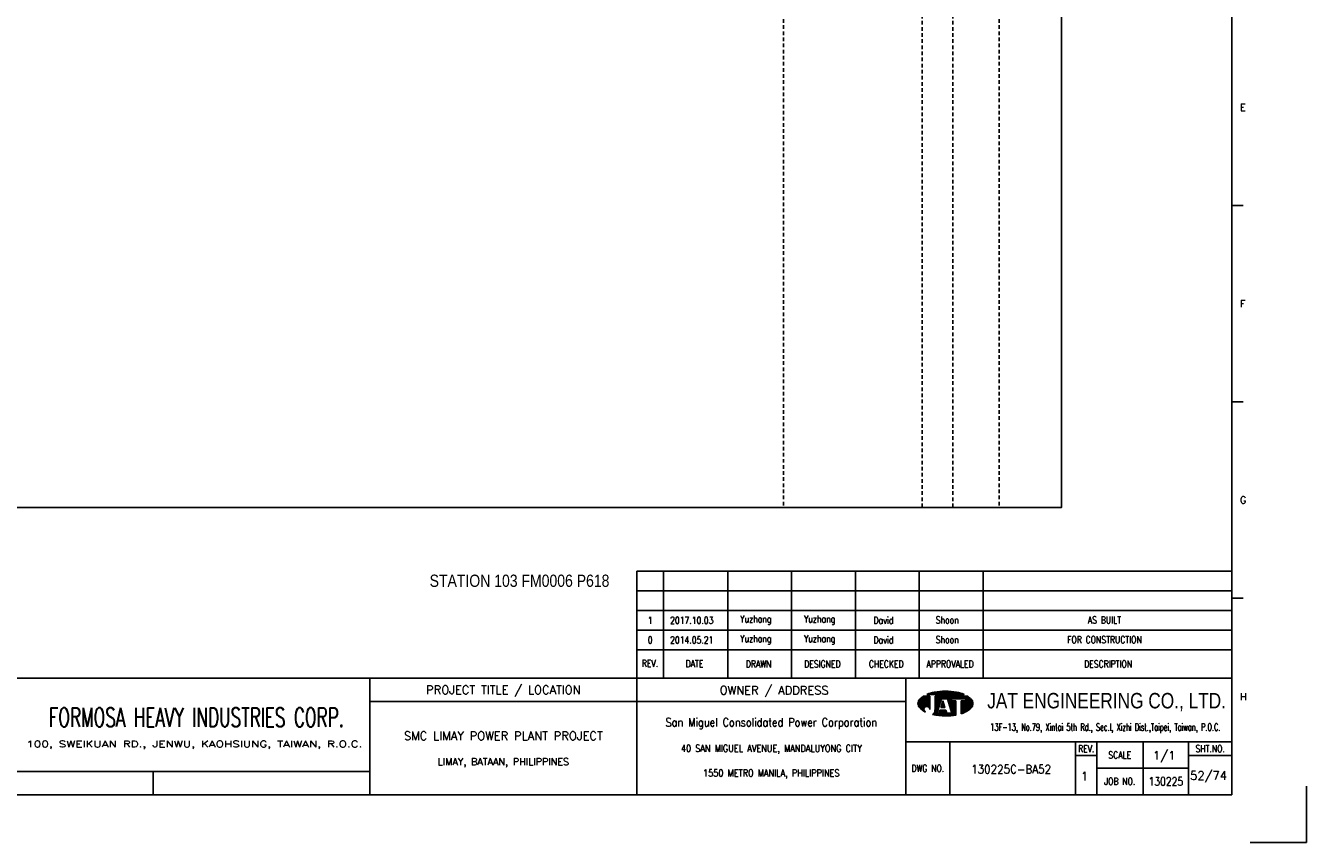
# Model space of a CAD drawing. Extents: x 1487 to 2453, y -138 to 544.
# Tile 2 of 3: x 1929 to 2453, y -138 to 196. Entities that reach past the tile are written whole.
import ezdxf
from ezdxf.enums import TextEntityAlignment as Align

# ---------------------------------------------------------------- set-up
doc = ezdxf.new("R2010")
doc.units = 0
doc.header["$MEASUREMENT"] = 0
doc.linetypes.add('HIDDEN', pattern=[4, 1.5, -1, 1.5])
doc.layers.get('0').update_dxf_attribs({"linetype": 'CONTINUOUS'})
doc.layers.get('Defpoints').update_dxf_attribs({"linetype": 'CONTINUOUS'})
for name, color, linetype in [('B_DIM', 7, 'CONTINUOUS'), ('CON', 4, 'CONTINUOUS'), ('DCS', 7, 'CONTINUOUS'), ('HID', 2, 'HIDDEN'), ('T', 2, 'CONTINUOUS'), ('TEXT', 7, 'CONTINUOUS'), ('圖框CON', 4, 'CONTINUOUS'), ('框線', 6, 'CONTINUOUS')]:
    doc.layers.add(name, color=color, linetype=linetype)
doc.styles.add('AEH', font='simplex', dxfattribs={"width": 0.8, "bigfont": 'ae'})
doc.styles.add('DAYUKP', font='complex', dxfattribs={"bigfont": 'DAYUKP.SHX'})
doc.styles.add('E2', font='simplex.shx', dxfattribs={"height": 2})
doc.styles.add('E3', font='simplex.shx', dxfattribs={"height": 3})
doc.styles.add('ROMANS', font='romans', dxfattribs={"width": 0.8})
doc.styles.add('style3', font='ARIALN.TTF')
doc.styles.add('WMF-Arial0', font='arial.ttf')

# ---------------------------------------------------------------- blocks, each defined once
blk = doc.blocks.new('1880-TITLE_BLK')
at = {"layer": 'TEXT', "color": 2, "linetype": 'Continuous', "style": 'E3'}
for tag, p in [('SCALE', (790.95, 31.17)), ('DWG_NO', (736.41, 26.44)), ('REV', (762.59, 23.97)), ('SHT_NO', (806.74, 23.97))]:
    blk.add_attdef(tag, text='', height=3, dxfattribs=at).set_placement(p, align=Align.MIDDLE)
at = {"layer": 'TEXT', "linetype": 'Continuous', "style": 'E2', "width": 0.6}
for tag, p in [('REV_DATE', (418.65, 19.76)), ('APPR_DATE', (492.93, 19.76))]:
    blk.add_attdef(tag, text='', height=2, dxfattribs=at).set_placement(p, align=Align.MIDDLE_LEFT)
blk = doc.blocks.new('1')
at = {"layer": 'B_DIM'}
for p, q in [((2181.53, 118.11), (1938.08, 118.11)), ((1938.08, 74.29), (1938.08, 118.11)), ((1948.92, 74.29), (1948.92, 118.11)), ((1975.28, 74.29), (1975.28, 118.11)), ((2001.39, 74.29), (2001.39, 118.11)), ((2027.5, 74.29), (2027.5, 118.11)), ((2053.62, 74.29), (2053.62, 118.11)), ((2079.73, 74.29), (2079.73, 118.11)), ((2181.53, 110.07), (1938.08, 110.07)), ((1938.08, 77.93), (1938.08, 104.33)), ((2181.53, 102.03), (1938.08, 102.03)), ((2181.53, 93.99), (1938.08, 93.99)), ((2181.53, 85.95), (1938.08, 85.95))]:
    blk.add_line(p, q, dxfattribs=at)
at = {"layer": 'Defpoints'}
blk.add_lwpolyline([(2189, 7.08), (2211.97, 7.08), (2211.97, 30.05)], dxfattribs=at)
at = {"layer": 'T', "color": 0, "lineweight": -3}
for p, q in [((2057.61, 67.67), (2058.11, 68.18)), ((2057.83, 67.67), (2058.43, 68.27)), ((2058.05, 67.67), (2058.73, 68.35)), ((2058.27, 67.67), (2059.03, 68.43)), ((2058.49, 67.67), (2059.32, 68.49)), ((2058.72, 67.67), (2059.6, 68.55)), ((2058.94, 67.67), (2059.87, 68.6)), ((2059.16, 67.67), (2060.14, 68.65)), ((2059.38, 67.67), (2060.41, 68.7)), ((2059.6, 67.67), (2060.67, 68.74)), ((2059.82, 67.67), (2060.93, 68.77)), ((2060.05, 67.67), (2061.18, 68.81)), ((2060.27, 67.67), (2061.44, 68.84)), ((2060.49, 67.67), (2061.69, 68.87)), ((2060.71, 67.67), (2061.93, 68.89)), ((2060.93, 67.67), (2062.18, 68.91)), ((2061.15, 67.67), (2062.42, 68.93)), ((2061.38, 67.67), (2062.66, 68.95)), ((2061.6, 67.67), (2062.89, 68.97)), ((2061.82, 67.67), (2063.13, 68.98)), ((2062.04, 67.67), (2063.36, 68.99)), ((2062.26, 67.67), (2063.59, 69)), ((2062.48, 67.67), (2063.82, 69)), ((2062.71, 67.67), (2064.04, 69.01)), ((2062.93, 67.67), (2064.27, 69.01)), ((2063.15, 67.67), (2064.49, 69.01)), ((2063.37, 67.67), (2064.71, 69.01)), ((2063.59, 67.67), (2064.92, 69)), ((2063.81, 67.67), (2065.14, 69)), ((2064.04, 67.67), (2065.35, 68.99)), ((2064.26, 67.67), (2065.56, 68.98)), ((2064.48, 67.67), (2065.78, 68.97)), ((2064.7, 67.67), (2065.98, 68.95)), ((2064.92, 67.67), (2066.19, 68.94)), ((2065.14, 67.67), (2066.4, 68.92)), ((2065.37, 67.67), (2066.6, 68.9)), ((2065.59, 67.67), (2066.8, 68.88)), ((2065.81, 67.67), (2067, 68.86)), ((2066.03, 67.67), (2067.2, 68.84)), ((2066.25, 67.67), (2067.4, 68.82)), ((2066.47, 67.67), (2067.6, 68.79)), ((2066.7, 67.67), (2067.79, 68.77)), ((2066.92, 67.67), (2067.98, 68.74)), ((2067.14, 67.67), (2068.18, 68.71)), ((2067.36, 67.67), (2068.37, 68.68)), ((2067.58, 67.67), (2068.56, 68.64)), ((2067.81, 67.67), (2068.75, 68.61)), ((2068.03, 67.67), (2068.93, 68.58)), ((2068.25, 67.67), (2069.12, 68.54)), ((2068.47, 67.67), (2069.3, 68.5)), ((2068.69, 67.67), (2069.48, 68.46)), ((2068.91, 67.67), (2069.66, 68.42)), ((2069.14, 67.67), (2069.84, 68.37)), ((2069.36, 67.67), (2070.01, 68.33)), ((2069.58, 67.67), (2070.19, 68.28)), ((2069.8, 67.67), (2070.36, 68.23)), ((2070.02, 67.67), (2070.53, 68.18)), ((2070.24, 67.67), (2070.7, 68.13)), ((2053.09, 63.82), (2056.14, 66.87)), ((2053.09, 64.04), (2055.92, 66.87)), ((2053.11, 63.62), (2056.36, 66.87)), ((2053.12, 64.29), (2055.7, 66.87)), ((2053.14, 63.43), (2056.58, 66.87)), ((2053.18, 63.25), (2056.8, 66.87)), ((2053.18, 64.57), (2055.47, 66.87)), ((2053.24, 63.08), (2057.03, 66.87)), ((2053.29, 64.91), (2055.25, 66.87)), ((2053.3, 62.92), (2057.25, 66.87)), ((2053.37, 62.77), (2057.47, 66.87)), ((2053.45, 62.63), (2057.69, 66.87)), ((2053.54, 62.5), (2057.91, 66.86)), ((2053.61, 65.45), (2054.47, 66.31)), ((2053.64, 62.37), (2057.91, 66.64)), ((2053.74, 62.25), (2057.91, 66.42)), ((2053.84, 62.14), (2057.91, 66.2)), ((2053.95, 62.02), (2057.91, 65.98)), ((2054.07, 61.91), (2057.91, 65.75)), ((2054.18, 61.8), (2057.91, 65.53)), ((2054.29, 61.7), (2057.91, 65.31)), ((2054.41, 61.59), (2057.91, 65.09)), ((2054.53, 61.49), (2057.91, 64.87)), ((2054.65, 61.39), (2057.91, 64.65)), ((2056.12, 62.63), (2057.91, 64.42)), ((2056.46, 62.75), (2057.91, 64.2)), ((2056.7, 62.77), (2057.91, 63.98)), ((2056.9, 62.75), (2057.91, 63.76)), ((2056.94, 67.67), (2057.09, 67.82)), ((2057.08, 62.71), (2057.91, 63.54)), ((2057.16, 67.67), (2057.44, 67.95)), ((2057.23, 62.64), (2057.91, 63.32)), ((2057.37, 62.56), (2057.91, 63.09)), ((2057.39, 67.67), (2057.78, 68.07)), ((2057.5, 62.46), (2057.91, 62.87)), ((2060.05, 63.24), (2063.68, 66.87)), ((2060.05, 63.46), (2063.46, 66.87)), ((2060.05, 63.68), (2063.23, 66.87)), ((2060.05, 63.9), (2063.01, 66.87)), ((2060.05, 64.13), (2062.79, 66.87)), ((2060.05, 64.35), (2062.57, 66.87)), ((2060.05, 64.57), (2062.35, 66.87)), ((2060.05, 64.79), (2062.13, 66.87)), ((2060.05, 65.01), (2061.9, 66.87)), ((2060.05, 65.23), (2061.68, 66.87)), ((2060.05, 65.46), (2061.46, 66.87)), ((2060.05, 66.12), (2060.79, 66.87)), ((2060.05, 66.34), (2060.57, 66.87)), ((2060.05, 66.56), (2060.35, 66.87)), ((2060.05, 66.79), (2060.13, 66.87)), ((2060.05, 65.68), (2061.24, 66.87)), ((2060.05, 65.9), (2061.02, 66.87)), ((2060.05, 63.02), (2062.67, 65.64)), ((2060.05, 62.8), (2062.57, 65.32)), ((2060.05, 62.57), (2062.47, 64.99)), ((2060.05, 62.35), (2062.36, 64.67)), ((2060.05, 62.13), (2062.26, 64.34)), ((2060.05, 61.91), (2062.16, 64.02)), ((2060.05, 61.69), (2062.05, 63.69)), ((2060.05, 61.46), (2061.95, 63.37)), ((2062.45, 62.32), (2063.71, 63.57)), ((2062.5, 62.58), (2063.65, 63.74)), ((2062.6, 62.91), (2063.6, 63.91)), ((2062.68, 62.32), (2063.76, 63.4)), ((2062.7, 63.23), (2063.55, 64.08)), ((2062.8, 63.56), (2063.49, 64.25)), ((2062.83, 65.8), (2063.9, 66.87)), ((2062.9, 62.32), (2063.81, 63.24)), ((2062.91, 63.88), (2063.44, 64.42)), ((2063.01, 64.2), (2063.39, 64.58)), ((2063.05, 65.8), (2064.12, 66.87)), ((2063.11, 64.53), (2063.33, 64.75)), ((2063.12, 62.32), (2063.87, 63.07)), ((2063.21, 64.85), (2063.28, 64.92)), ((2063.27, 65.8), (2064.34, 66.87)), ((2063.34, 62.32), (2063.92, 62.9)), ((2063.49, 65.8), (2064.56, 66.87)), ((2063.72, 65.8), (2064.79, 66.87)), ((2063.94, 65.8), (2065.01, 66.87)), ((2064.16, 65.8), (2065.23, 66.87)), ((2064.38, 65.8), (2065.45, 66.87)), ((2064.6, 65.8), (2065.67, 66.87)), ((2064.82, 65.8), (2065.89, 66.87)), ((2065.05, 65.8), (2066.12, 66.87)), ((2065.16, 65.69), (2066.34, 66.87)), ((2065.22, 65.53), (2066.56, 66.87)), ((2065.27, 65.36), (2066.78, 66.87)), ((2065.32, 65.19), (2067, 66.87)), ((2065.38, 65.02), (2067.22, 66.87)), ((2065.43, 64.85), (2067.45, 66.87)), ((2065.48, 64.69), (2067.67, 66.87)), ((2065.54, 64.52), (2066.74, 65.71)), ((2065.59, 64.35), (2066.74, 65.49)), ((2065.65, 64.18), (2066.74, 65.27)), ((2065.7, 64.01), (2066.74, 65.05)), ((2065.75, 63.84), (2066.9, 65)), ((2065.81, 63.68), (2067.12, 65)), ((2065.86, 63.51), (2067.35, 65)), ((2065.91, 63.34), (2067.57, 65)), ((2065.97, 63.17), (2067.79, 65)), ((2066.02, 63), (2068.01, 65)), ((2066.07, 62.84), (2068.23, 65)), ((2066.13, 62.67), (2068.46, 65)), ((2066.18, 62.5), (2068.61, 64.93)), ((2066.23, 62.33), (2068.61, 64.71)), ((2066.29, 62.16), (2068.61, 64.48)), ((2066.34, 61.99), (2068.61, 64.26)), ((2066.39, 61.83), (2068.61, 64.04)), ((2066.45, 61.66), (2068.61, 63.82)), ((2066.5, 61.49), (2068.61, 63.6)), ((2066.56, 61.32), (2068.61, 63.38)), ((2066.61, 61.15), (2068.61, 63.15)), ((2066.66, 60.99), (2068.61, 62.93)), ((2066.82, 65.8), (2067.89, 66.87)), ((2067.04, 65.8), (2068.11, 66.87)), ((2067.26, 65.8), (2068.33, 66.87)), ((2067.48, 65.8), (2068.55, 66.87)), ((2067.71, 65.8), (2068.78, 66.87)), ((2067.93, 65.8), (2069, 66.87)), ((2068.15, 65.8), (2069.22, 66.87)), ((2068.37, 65.8), (2069.44, 66.87)), ((2068.59, 65.8), (2069.66, 66.87)), ((2068.81, 65.8), (2069.88, 66.87)), ((2069.04, 65.8), (2070.11, 66.87)), ((2069.26, 65.8), (2070.33, 66.87)), ((2069.48, 65.8), (2070.55, 66.87)), ((2069.7, 65.8), (2070.77, 66.87)), ((2069.92, 65.8), (2070.99, 66.87)), ((2070.14, 65.8), (2071.21, 66.87)), ((2070.37, 65.8), (2071.44, 66.87)), ((2070.47, 67.67), (2070.87, 68.07)), ((2070.59, 65.8), (2071.66, 66.87)), ((2070.69, 67.67), (2071.03, 68.02)), ((2070.75, 63.08), (2074.07, 66.4)), ((2070.75, 62.86), (2074.19, 66.3)), ((2070.75, 62.63), (2074.31, 66.2)), ((2070.75, 62.41), (2074.43, 66.09)), ((2070.75, 62.19), (2074.54, 65.98)), ((2070.75, 61.97), (2074.66, 65.87)), ((2070.75, 61.75), (2074.77, 65.76)), ((2070.75, 61.53), (2074.87, 65.65)), ((2070.75, 61.3), (2074.98, 65.53)), ((2070.75, 61.08), (2075.08, 65.41)), ((2070.75, 60.86), (2075.17, 65.28)), ((2070.75, 60.64), (2075.25, 65.14)), ((2070.75, 63.96), (2071.78, 65)), ((2070.75, 63.74), (2072, 65)), ((2070.75, 63.52), (2072.22, 65)), ((2070.75, 63.3), (2072.45, 65)), ((2070.75, 64.41), (2071.34, 65)), ((2070.75, 64.19), (2071.56, 65)), ((2070.75, 64.85), (2070.89, 65)), ((2070.75, 64.63), (2071.12, 65)), ((2070.75, 60.42), (2075.33, 64.99)), ((2070.75, 60.2), (2075.39, 64.84)), ((2070.75, 59.97), (2075.45, 64.67)), ((2070.75, 59.75), (2075.5, 64.5)), ((2070.81, 65.8), (2071.88, 66.87)), ((2070.91, 67.67), (2071.2, 67.96)), ((2071.03, 65.8), (2072.1, 66.87)), ((2071.07, 59.85), (2075.53, 64.32)), ((2071.13, 67.67), (2071.36, 67.9)), ((2071.25, 65.8), (2072.32, 66.87)), ((2071.35, 67.67), (2071.52, 67.84)), ((2071.42, 59.97), (2075.56, 64.12)), ((2071.47, 65.8), (2072.54, 66.87)), ((2071.57, 67.67), (2071.68, 67.77)), ((2071.7, 65.8), (2072.77, 66.87)), ((2071.78, 60.12), (2075.57, 63.9)), ((2071.8, 67.67), (2071.83, 67.71)), ((2071.92, 65.8), (2072.99, 66.87)), ((2072.14, 65.8), (2073.21, 66.87)), ((2072.17, 60.28), (2075.55, 63.67)), ((2072.36, 65.8), (2073.43, 66.87)), ((2072.58, 65.8), (2073.57, 66.78)), ((2072.59, 60.48), (2075.51, 63.4)), ((2072.62, 65.62), (2073.7, 66.69)), ((2072.62, 65.39), (2073.83, 66.6)), ((2072.62, 65.17), (2073.95, 66.5)), ((2073.08, 60.75), (2075.42, 63.1)), ((2054.78, 61.29), (2055.59, 62.11)), ((2054.9, 61.2), (2055.48, 61.77)), ((2055.03, 61.11), (2055.46, 61.53)), ((2055.16, 61.01), (2055.47, 61.33)), ((2055.3, 60.93), (2055.52, 61.15)), ((2055.43, 60.84), (2055.59, 60.99)), ((2055.57, 60.76), (2055.67, 60.85)), ((2055.71, 60.67), (2055.76, 60.73)), ((2055.85, 60.59), (2055.88, 60.62)), ((2056, 60.52), (2056, 60.52)), ((2056.14, 60.44), (2056.14, 60.44)), ((2057.61, 62.35), (2057.91, 62.65)), ((2057.7, 62.23), (2057.91, 62.43)), ((2057.79, 62.09), (2057.91, 62.21)), ((2057.85, 61.93), (2057.91, 61.99)), ((2057.89, 61.75), (2057.91, 61.76)), ((2057.91, 61.54), (2057.91, 61.55)), ((2059.09, 59.4), (2061.43, 61.74)), ((2059.28, 59.36), (2061.33, 61.42)), ((2059.46, 59.32), (2061.23, 61.09)), ((2059.64, 59.29), (2061.12, 60.77)), ((2059.83, 59.25), (2061.02, 60.44)), ((2059.86, 60.39), (2061.54, 62.07)), ((2059.98, 60.73), (2061.64, 62.39)), ((2060.02, 59.22), (2060.92, 60.12)), ((2060.03, 61), (2061.74, 62.72)), ((2060.05, 61.24), (2060.05, 61.24)), ((2060.21, 59.19), (2060.93, 59.91)), ((2060.4, 59.16), (2061.15, 59.91)), ((2060.59, 59.13), (2061.38, 59.91)), ((2060.78, 59.1), (2061.6, 59.91)), ((2060.98, 59.07), (2063.16, 61.25)), ((2061.17, 59.04), (2063.38, 61.25)), ((2061.37, 59.02), (2063.6, 61.25)), ((2061.57, 59), (2063.82, 61.25)), ((2061.68, 59.99), (2062.94, 61.25)), ((2061.77, 58.97), (2064.04, 61.25)), ((2061.78, 60.32), (2062.71, 61.25)), ((2061.88, 60.64), (2062.49, 61.25)), ((2061.97, 58.95), (2064.27, 61.25)), ((2061.99, 60.96), (2062.27, 61.25)), ((2062.17, 58.94), (2064.45, 61.21)), ((2062.38, 58.92), (2064.51, 61.05)), ((2062.58, 58.9), (2064.56, 60.88)), ((2062.79, 58.89), (2064.61, 60.71)), ((2063, 58.88), (2064.67, 60.54)), ((2063.21, 58.87), (2064.72, 60.37)), ((2063.43, 58.86), (2064.77, 60.2)), ((2063.56, 62.32), (2063.97, 62.73)), ((2063.64, 58.85), (2064.82, 60.03)), ((2063.78, 62.32), (2064.03, 62.56)), ((2063.86, 58.85), (2064.92, 59.91)), ((2064.01, 62.32), (2064.08, 62.39)), ((2064.08, 58.84), (2065.15, 59.91)), ((2064.3, 58.84), (2065.37, 59.91)), ((2064.52, 58.84), (2065.59, 59.91)), ((2064.74, 58.85), (2065.81, 59.91)), ((2064.97, 58.85), (2066.03, 59.91)), ((2065.2, 58.86), (2066.25, 59.91)), ((2065.43, 58.87), (2066.48, 59.91)), ((2065.66, 58.88), (2066.7, 59.91)), ((2065.9, 58.89), (2066.92, 59.91)), ((2066.14, 58.91), (2068.61, 61.38)), ((2066.38, 58.93), (2068.61, 61.16)), ((2066.62, 58.95), (2068.61, 60.94)), ((2066.72, 60.82), (2068.61, 62.71)), ((2066.77, 60.65), (2068.61, 62.49)), ((2066.82, 60.48), (2068.61, 62.27)), ((2066.87, 58.97), (2068.61, 60.72)), ((2066.88, 60.31), (2068.61, 62.05)), ((2066.93, 60.14), (2068.61, 61.82)), ((2066.98, 59.98), (2068.61, 61.6)), ((2067.11, 59), (2068.61, 60.49)), ((2067.37, 59.03), (2068.61, 60.27)), ((2067.62, 59.06), (2068.61, 60.05)), ((2067.88, 59.1), (2068.61, 59.83)), ((2068.14, 59.14), (2068.61, 59.61)), ((2068.4, 59.18), (2068.61, 59.38)), ((2073.74, 61.19), (2075.24, 62.69))]:
    blk.add_line(p, q, dxfattribs=at)
at = {"layer": 'T', "lineweight": -3}
for p, q in [((2057.91, 66.87), (2055.21, 66.87)), ((2056.73, 67.67), (2071.93, 67.67)), ((2057.91, 66.87), (2057.91, 61.52)), ((2073.45, 66.87), (2060.05, 66.87)), ((2060.05, 66.33), (2060.05, 66.87)), ((2060.05, 66.87), (2060.05, 61.23)), ((2061.8, 63.05), (2060.05, 61.24)), ((2060.85, 59.91), (2062.72, 65.8)), ((2063.26, 65), (2062.41, 62.32)), ((2062.72, 65.8), (2065.13, 65.8)), ((2064.1, 62.32), (2063.26, 65)), ((2063.79, 65.8), (2065.13, 65.8)), ((2065.13, 65.8), (2067, 59.91)), ((2066.74, 65.8), (2072.62, 65.8)), ((2066.74, 65), (2066.74, 65.8)), ((2068.61, 65), (2066.74, 65)), ((2068.61, 65), (2068.61, 59.21)), ((2072.62, 65), (2070.75, 65)), ((2070.75, 65), (2070.75, 59.74)), ((2072.62, 65.8), (2072.62, 65)), ((2061.65, 59.91), (2060.85, 59.91)), ((2062.08, 61.25), (2061.65, 59.91)), ((2064.44, 61.25), (2062.08, 61.25)), ((2062.41, 62.32), (2064.1, 62.32)), ((2064.86, 59.91), (2064.44, 61.25)), ((2067, 59.91), (2064.86, 59.91))]:
    blk.add_line(p, q, dxfattribs=at)
for centre, major_axis, start_param, end_param in [((2062.5, 54), (-10.49, 10.49), 5.683021, 5.897183), ((2064.33, 44.23), (-17.52, 17.52), 5.497787, 5.683021), ((2064.33, 44.23), (17.52, 17.52), 0.600164, 0.785398), ((2066.16, 54), (10.49, 10.49), 0.386002, 0.600164), ((2055.58, 63.92), (1.76, 1.76), 1.614811, 2.356194), ((2055.58, 63.92), (-1.76, 1.76), 0.785398, 1.526782), ((2059.72, 60.14), (-5.73, 5.73), 6.088179, 6.3272), ((2068.93, 60.14), (-5.73, 5.73), 4.668374, 4.907395), ((2073.07, 63.92), (-1.76, 1.76), 3.926991, 4.668374), ((2073.07, 63.92), (1.76, 1.76), 4.756403, 5.497787), ((2059.72, 67.71), (5.73, 5.73), 3.097578, 3.478972), ((2056.68, 61.54), (-0.868, 0.868), 3.906164, 8.245601), ((2057.88, 61.28), (1.53, 1.53), 4.470635, 5.546585), ((2064.33, 83.62), (17.52, 17.52), 3.710226, 3.926991), ((2064.33, 83.62), (17.52, 17.52), 3.926991, 4.100643), ((2066.16, 73.85), (-10.49, 10.49), 2.670765, 2.781027), ((2068.93, 67.71), (-5.73, 5.73), 2.781027, 3.185607)]:
    blk.add_ellipse(centre, major_axis=major_axis, ratio=1, start_param=start_param, end_param=end_param, dxfattribs=at)
at = {"layer": '圖框CON'}
for p, q in [((2186.14, 267.8), (2181.53, 267.8)), ((2186.14, 187.4), (2181.53, 187.4)), ((2186.14, 107), (2181.53, 107)), ((2048.1, 48.3), (2181.53, 48.3)), ((2066.14, 48.3), (2066.14, 26.6)), ((2117.55, 48.3), (2117.55, 26.6)), ((2126.28, 48.3), (2126.28, 26.6)), ((2145.25, 26.6), (2145.25, 48.3)), ((2163.72, 26.6), (2163.72, 48.3)), ((2117.55, 42.62), (2126.28, 42.62)), ((2163.72, 42.62), (2181.53, 42.62)), ((2126.28, 37.45), (2163.72, 37.45)), ((1740.17, 36.15), (1740.17, 26.6))]:
    blk.add_line(p, q, dxfattribs=at)
for points in [[(1828.89, 26.6), (1828.89, 74.29)], [(1938.08, 26.6), (1938.08, 74.29)], [(2048.1, 26.6), (2048.1, 74.29)], [(2048.1, 64.75), (1828.89, 64.75)], [(1828.89, 36.15), (1802.67, 36.15), (1651.45, 36.15)]]:
    blk.add_lwpolyline(points, dxfattribs=at)
at = {"layer": '框線'}
for p, q in [((2181.53, 26.6), (2181.53, 669.81)), ((2181.53, 74.29), (1308.62, 74.29)), ((2181.53, 26.6), (1308.62, 26.6))]:
    blk.add_line(p, q, dxfattribs=at)
at = {"style": 'DAYUKP'}
for s, p in [('E', (2184.79, 307.99)), ('F', (2184.79, 227.59)), ('G', (2184.79, 147.19)), ('H', (2184.79, 66.79))]:
    blk.add_text(s, height=2.87, dxfattribs=at).set_placement(p, align=Align.MIDDLE_LEFT)
at = {"style": 'WMF-Arial0', "width": 0.8}
blk.add_text('JAT ENGINEERING CO., LTD.', height=6.3172, dxfattribs=at).set_placement((2130.24, 64.55), align=Align.MIDDLE)
at = {"color": 90, "ltscale": 500, "style": 'ROMANS', "width": 0.65}
blk.add_text('FORMOSA HEAVY INDUSTRIES CORP.', height=7.7366, dxfattribs=at).set_placement((1757.9, 58.28), align=Align.MIDDLE)
at = {"color": 2, "ltscale": 500, "style": 'ROMANS', "width": 0.85}
blk.add_text('San Miguel Consolidated Power Corporation', height=3.4457, dxfattribs=at).set_placement((1993.09, 56.23), align=Align.MIDDLE_CENTER)
at = {"color": 2, "ltscale": 500, "style": 'ROMANS'}
for s, height, p in [('SMC LIMAY POWER PLANT PROJECT', 3.4457, (1883.48, 50.7)), ('LIMAY, BATAAN, PHILIPPINES', 2.8714, (1883.48, 40.08))]:
    blk.add_text(s, height=height, dxfattribs=at).set_placement(p, align=Align.MIDDLE_CENTER)
at = {"color": 4, "ltscale": 500, "style": 'ROMANS', "width": 0.85}
for s, p in [('40 SAN MIGUEL AVENUE, MANDALUYONG CITY', (1993.09, 45.61)), ('1550 METRO MANILA, PHILIPPINES', (1993.09, 35.51))]:
    blk.add_text(s, height=2.8714, dxfattribs=at).set_placement(p, align=Align.MIDDLE_CENTER)
at = {"layer": 'B_DIM', "style": 'AEH', "width": 0.8}
for s, height, p in [('REV.', 2.871, (1943.45, 80.37)), ('DATE', 2.871, (1961.68, 80.21)), ('DRAWN', 2.871, (1987.87, 80.12)), ('DESIGNED', 2.871, (2013.98, 80.12)), ('CHECKED', 2.871, (2040.1, 80.12)), ('APPROVALED', 2.871, (2066.21, 80.12)), ('DESCRIPTION', 2.8714, (2130.87, 80.12))]:
    blk.add_text(s, height=height, dxfattribs=at).set_placement(p, align=Align.MIDDLE)
at = {"layer": 'HID', "ltscale": 500, "style": 'ROMANS'}
for s, p in [('PROJECT TITLE / LOCATION', (1883.48, 69.28)), ('OWNER / ADDRESS', (1994.25, 69.12))]:
    blk.add_text(s, height=3.4457, dxfattribs=at).set_placement(p, align=Align.MIDDLE)
at = {"layer": 'HID', "style": 'ROMANS', "width": 1.216198}
blk.add_text('100, SWEIKUAN RD., JENWU, KAOHSIUNG, TAIWAN, R.O.C.', height=2.5897, dxfattribs=at).set_placement((1688.31, 46.06), (1825.84, 46.06), align=Align.FIT)
at = {"layer": 'HID', "color": 7, "style": 'ROMANS', "width": 0.8}
for s, p in [('REV.', (2121.92, 45.46)), ('SHT.NO.', (2172.62, 45.46)), ('SCALE', (2135.64, 42.87)), ('DWG NO.', (2057.12, 37.45)), ('JOB NO.', (2135.64, 32.03))]:
    blk.add_text(s, height=2.871, dxfattribs=at).set_placement(p, align=Align.MIDDLE)
at = {"layer": 'T', "color": 2, "ltscale": 500, "style": 'ROMANS', "width": 0.65}
blk.add_text('13F-13, No.79, Xintai 5th Rd., Sec.I, Xizhi Dist.,Taipei, Taiwan, P.O.C.', height=2.8714, dxfattribs=at).set_placement((2129.74, 52.81), align=Align.CENTER)

msp = doc.modelspace()

# ---------------------------------------------------------------- linework, layer by layer
at = {"layer": 'CON'}
msp.add_lwpolyline([(1638.45, 498.72), (2352.45, 498.72), (2352.45, -1.09), (1638.45, -1.09)], close=True, dxfattribs=at)
at = {"layer": 'HID'}
for p, q in [((2238.7, 498.72), (2238.7, -1.09)), ((2295.4, 498.02), (2295.4, -1.09)), ((2308, 498.02), (2308, -1.09)), ((2326.9, 498.72), (2326.9, -1.09))]:
    msp.add_line(p, q, dxfattribs=at)

# ---------------------------------------------------------------- block references
msp.add_blockref('1', (240.65, -145.28))
at = {"layer": 'TEXT', "color": 0}
ref = msp.add_blockref('1880-TITLE_BLK', (1486, -138.62), dxfattribs=dict(at, xscale=1.148576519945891, yscale=1.148576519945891, zscale=1.148576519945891))
ref.add_attrib('DWG_NO', '130225C-BA52', dxfattribs={"color": 2, "linetype": 'Continuous', "height": 3.4457, "style": 'E3', "width": 0.9}).set_placement((2331.82, -108.24), align=Align.MIDDLE)
ref.add_attrib('REV', '1', dxfattribs={"color": 2, "linetype": 'Continuous', "height": 3.45, "style": 'E3'}).set_placement((2361.89, -111.08), align=Align.MIDDLE)
ref.add_attrib('SCALE', '1/1', dxfattribs={"color": 2, "linetype": 'Continuous', "height": 3.446, "style": 'E3'}).set_placement((2394.46, -102.82), align=Align.MIDDLE)
ref.add_attrib('SHT_NO', '52/74', dxfattribs={"color": 2, "linetype": 'Continuous', "height": 3.446, "style": 'E3'}).set_placement((2412.6, -111.08), align=Align.MIDDLE)

# ---------------------------------------------------------------- texts
at = {"layer": 'DCS', "linetype": 'ByBlock', "style": 'style3'}
msp.add_text('STATION 103 FM0006 P618', height=5, dxfattribs=at).set_placement((2093.97, -33.61))
at = {"layer": 'T', "style": 'AEH', "width": 0.8}
for s, height, p in [('1', 2.87, (2184.18, -47.3)), ('2017.10.03', 2.871, (2201.19, -47.27)), ('Yuzhang', 2.871, (2227.39, -47.19)), ('Yuzhang', 2.871, (2253.5, -47.19)), ('David', 2.871, (2279.61, -47.19)), ('Shoon', 2.871, (2305.72, -47.19)), ('AS BUILT', 2.871, (2370, -47.19)), ('0', 2.87, (2184.18, -55.34)), ('2014.05.21', 2.871, (2201.19, -55.31)), ('Yuzhang', 2.871, (2227.39, -55.23)), ('Yuzhang', 2.871, (2253.5, -55.23)), ('David', 2.871, (2279.61, -55.23)), ('Shoon', 2.871, (2305.72, -55.23)), ('FOR CONSTRUCTION', 2.8714, (2370, -55.23))]:
    msp.add_text(s, height=height, dxfattribs=at).set_placement(p, align=Align.MIDDLE)
at = {"layer": 'TEXT', "color": 2, "style": 'E3', "width": 0.8}
msp.add_text('130225', height=3.446, dxfattribs=at).set_placement((2395.13, -113.25), align=Align.MIDDLE_CENTER)

doc.saveas('drawing.dxf')
